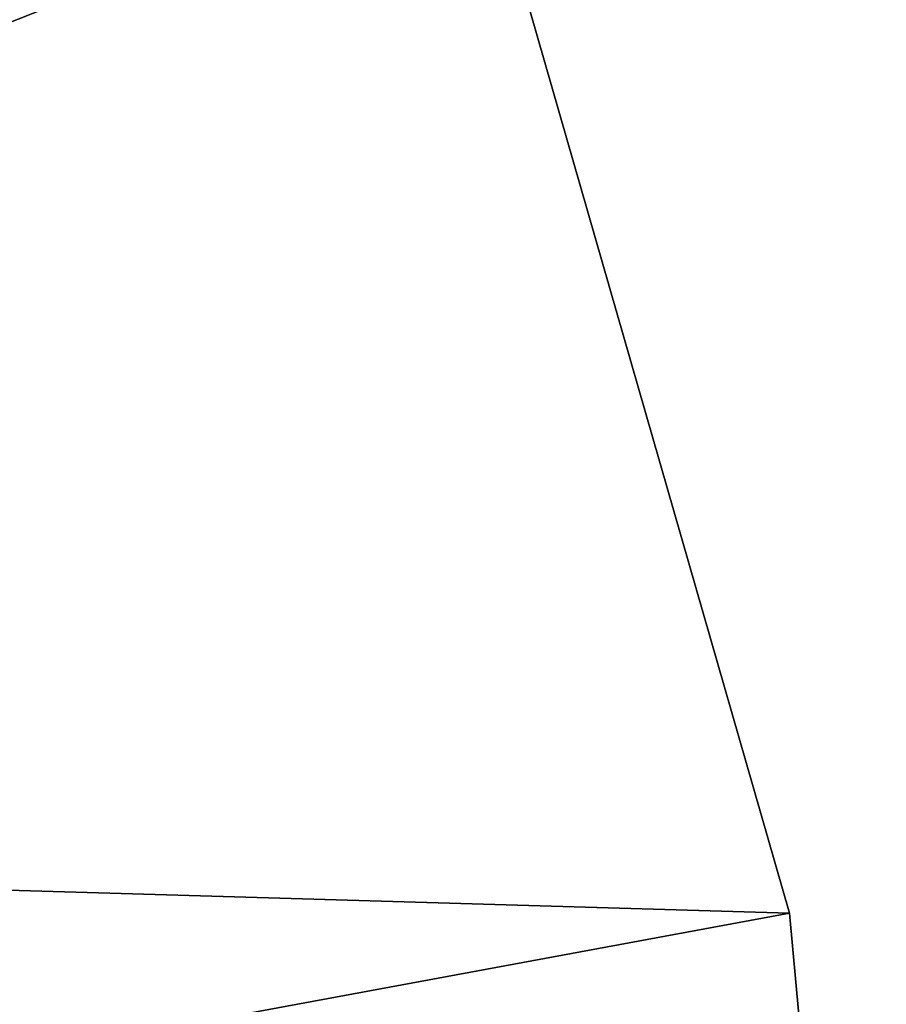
# Model space of a CAD drawing. Header units: inches. Extents: x -151 to 542, y -757 to -65.
# Tile 228 of 256: x 201.82 to 202.95, y -469.84 to -468.57. Entities that reach past the tile are written whole.
import ezdxf

# ---------------------------------------------------------------- set-up
doc = ezdxf.new("R2010")
doc.units = ezdxf.units.IN
doc.header["$MEASUREMENT"] = 0
doc.layers.add('LEVEL4', color=7, linetype='Continuous', true_color=0x068771)

msp = doc.modelspace()

# ---------------------------------------------------------------- meshes
at = {"layer": 'LEVEL4', "color": 254, "true_color": 0xcad1ee}
mesh = msp.add_polyface(dxfattribs=at)
corners = [(202.9461212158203, -471.0880951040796, 862.5179422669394), (202.8209075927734, -469.7233795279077, 852.5179422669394), (202.9461212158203, -471.0880951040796, 852.5179422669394), (202.8209075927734, -469.7233795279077, 862.5179422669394), (202.4195404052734, -468.3273834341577, 862.5179422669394), (202.4195404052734, -468.3273834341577, 852.5179422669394), (201.7235870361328, -466.9840301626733, 862.5179422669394), (201.7235870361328, -466.9840301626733, 852.5179422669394), (200.7494201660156, -465.7847961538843, 862.5179422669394), (199.3793487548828, -470.3602508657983, 892.5179498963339), (199.4461212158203, -471.0880951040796, 862.5179422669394), (199.4461212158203, -471.0880951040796, 892.5179498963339), (195.4461212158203, -467.0880951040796, 862.5179422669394), (195.4461212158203, -467.0880951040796, 892.5179498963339), (194.7182769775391, -467.1548828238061, 892.5179498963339), (196.1739807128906, -467.1548828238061, 862.5179422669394), (196.1739807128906, -467.1548828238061, 892.5179498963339), (196.9185028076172, -467.3689483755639, 862.5179422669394), (196.9185028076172, -467.3689483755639, 892.5179498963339), (197.6349639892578, -467.7401184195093, 862.5179422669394), (197.6349639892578, -467.7401184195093, 892.5179498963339), (198.2745513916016, -468.2596649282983, 862.5179422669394), (198.2745513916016, -468.2596649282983, 892.5179498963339), (198.7940979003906, -468.8992675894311, 862.5179422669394), (198.7940979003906, -468.8992675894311, 892.5179498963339), (199.165283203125, -469.6157135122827, 862.5179422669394), (199.165283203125, -469.6157135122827, 892.5179498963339), (199.3793487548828, -470.3602508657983, 862.5179422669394), (199.5502014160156, -464.8106292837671, 862.5179422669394), (197.6349639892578, -467.7401184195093, 862.5179422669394), (196.9185028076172, -467.3689483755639, 862.5179422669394), (200.7494201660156, -465.7847961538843, 862.5179422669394), (198.2745513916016, -468.2596649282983, 862.5179422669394), (201.7235870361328, -466.9840301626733, 862.5179422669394), (198.7940979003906, -468.8992675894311, 862.5179422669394), (202.4195404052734, -468.3273834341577, 862.5179422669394), (199.165283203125, -469.6157135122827, 862.5179422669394), (202.8209075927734, -469.7233795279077, 862.5179422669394), (199.3793487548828, -470.3602508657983, 862.5179422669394), (202.9461212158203, -471.0880951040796, 862.5179422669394), (199.4461212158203, -471.0880951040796, 862.5179422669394)]
mesh.append_faces([[corners[k] for k in face] for face in [(0, 1, 2), (3, 1, 0), (4, 1, 3), (4, 5, 1), (6, 5, 4), (6, 7, 5), (8, 7, 6), (9, 10, 11), (12, 13, 14), (15, 13, 12), (15, 16, 13), (17, 16, 15), (17, 18, 16), (19, 18, 17), (19, 20, 18), (21, 20, 19), (21, 22, 20), (23, 22, 21), (23, 24, 22), (25, 24, 23), (25, 26, 24), (27, 26, 25), (27, 9, 26), (10, 9, 27), (28, 29, 30), (31, 32, 29), (33, 32, 31), (33, 34, 32), (35, 34, 33), (35, 36, 34), (37, 36, 35), (37, 38, 36), (39, 38, 37), (39, 40, 38)]], dxfattribs={"color": 254})

doc.saveas('drawing.dxf')
